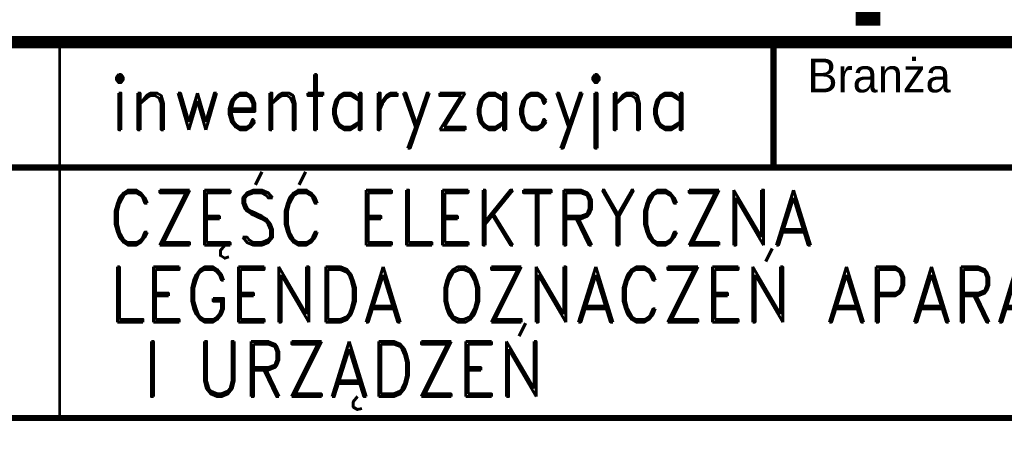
# Model space of a CAD drawing. Header units: millimetres. Extents: x 947 to 1808, y 151 to 525.
# Tile 22 of 27: x 1640 to 1680, y 174 to 191. Entities that reach past the tile are written whole.
import ezdxf
from ezdxf.enums import TextEntityAlignment as Align

# ---------------------------------------------------------------- set-up
doc = ezdxf.new("R2010")
doc.units = ezdxf.units.MM
doc.header["$LTSCALE"] = 15
doc.linetypes.add('DOT2', pattern=[0.125, 0, -0.125])
doc.styles.add('ROMAND', font='romand.shx')

# ---------------------------------------------------------------- blocks, each defined once
blk = doc.blocks.new('A3-grafiko')
at = {"const_width": 0.51}
blk.add_lwpolyline([(24, 5), (410, 5), (410, 36.601), (24, 36.601)], close=True, dxfattribs=at)
at = {"linetype": 'DOT2', "const_width": 0.102}
blk.add_lwpolyline([(247.409, 21.31), (247.409, 36.601)], dxfattribs=at)
at = {"const_width": 0.255}
for points in [[(276.461, 31.504), (276.461, 36.601)], [(235.686, 31.504), (317.236, 31.504)], [(235.686, 21.31), (317.236, 21.31)]]:
    blk.add_lwpolyline(points, dxfattribs=at)
blk.add_text('Branża', height=1.3762).set_placement((277.836, 34.562))
at = {"color": 250, "style": 'ROMAND', "width": 0.9}
for tag, p, height in [('OPRACOWAŁ', (37.102, 33.56), 2), ('BRANŻA', (290.245, 33.04), 2.243), ('ZMIANA1', (109.377, 33.461), 2), ('ZMIANA2', (155.377, 33.461), 2), ('ZMIANA3', (201.377, 33.461), 2), ('RODZAJ_DOK', (249.47, 33.04), 2.243), ('NAZWA_ZAKŁADU', (375.799, 32.733), 2.243), ('DATA1', (83.569, 32.976), 2), ('OZN_DOK1', (326.144, 32.248), 2.243), ('SPRAWDZIŁ', (37.102, 29.56), 2), ('ZM1_WPROW', (104.855, 29.7), 2), ('ZM2_WPROW', (150.855, 29.7), 2), ('ZM3_WPROW', (196.855, 29.7), 2), ('DATA', (136.056, 29.294), 2), ('DATA', (182.056, 29.294), 2), ('DATA', (228.056, 29.294), 2), ('DATA2', (83.569, 28.976), 2), ('OZN_DOK2', (326.144, 28.407), 2.243), ('NAZWA_OBIEKTU', (375.799, 28.314), 2.243), ('ZATWIERDZIŁ', (37.102, 25.56), 2), ('ZM1_ZATW', (104.855, 25.7), 2), ('ZM2_ZATW', (150.855, 25.7), 2), ('ZM3_ZATW', (196.855, 25.7), 2), ('DATA', (136.056, 25.294), 2), ('DATA', (182.056, 25.294), 2), ('DATA', (228.056, 25.294), 2), ('DATA3', (83.569, 24.976), 2), ('NAZWA_PRAC', (337.117, 22.562), 2.243), ('OPIS_ZM_1', (98.413, 19.262), 1.5), ('OPIS_ZM_2', (144.413, 19.262), 1.5), ('OPIS_ZM_3', (190.413, 19.262), 1.5), ('OPIS_ZM_1', (98.413, 16.762), 1.5), ('OPIS_ZM_2', (144.413, 16.762), 1.5), ('OPIS_ZM_3', (190.413, 16.762), 1.5), ('144', (401.641, 15.998), 2.243), ('1:1', (368.283, 15.073), 2.243), ('1', (392.026, 15.36), 2.243), ('OPIS_ZM_1', (98.413, 14.262), 1.5), ('OPIS_ZM_2', (144.413, 14.262), 1.5), ('OPIS_ZM_3', (190.413, 14.262), 1.5), ('00', (381.556, 12.667), 2.243), ('APLIKACJA', (392.026, 7.205), 2), ('A3', (368.283, 6.918), 2.243)]:
    blk.add_attdef(tag, p, '', height=height, dxfattribs=at)
at = {"color": 1, "style": 'ROMAND'}
for tag, p, height, width in [('TYTUL_1', (249.411, 28.343), 2.243, 0.9), ('TYTUL_2', (249.411, 25.217), 2.243, 0.9), ('TYTUL_3', (249.411, 22.185), 2.243, 0.9), ('PLIK', (37.723, 6.22), 1.8, 0.8)]:
    blk.add_attdef(tag, p, '', height=height, dxfattribs=dict(at, width=width))
blk.add_attdef('NUMER_RYS', text='', height=2.345, dxfattribs=at).set_placement((403.569, 22.948), align=Align.RIGHT)
at = {"color": 250, "style": 'ROMAND', "width": 0.9, "flags": 2}
for tag, p in [('ZAMAWIAJĄCY', (36.801, 20.951)), ('NR_UMOWY', (36.801, 15.674)), ('NAZWA_PROJEKTU', (36.801, 10.726))]:
    blk.add_attdef(tag, p, '', height=2.243, dxfattribs=at)
at = {"color": 1, "style": 'ROMAND', "width": 0.9}
blk.add_attdef('NR_DOK', text='', height=2.548, dxfattribs=at).set_placement((341.162, 12.857), align=Align.CENTER)

msp = doc.modelspace()

# ---------------------------------------------------------------- linework, layer by layer
at = {"const_width": 1}
msp.add_lwpolyline([(1674.561, 436.911), (1674.561, 190.996)], dxfattribs=at)

# ---------------------------------------------------------------- block references
ref = msp.add_blockref('A3-grafiko', (1394.26, 153.721))
ref.add_attrib('TYTUL_1', 'CZĘŚĆ ELEKTRYCZNA', (1643.671, 182.064), dxfattribs={"color": 1, "height": 2.24264, "style": 'ROMAND', "width": 0.9})
ref.add_attrib('TYTUL_2', 'LEGENDA OZNACZEŃ APARATURY', (1643.671, 178.937), dxfattribs={"color": 1, "height": 2.24264, "style": 'ROMAND', "width": 0.9})
ref.add_attrib('TYTUL_3', ' I URZĄDZEŃ', (1643.671, 175.905), dxfattribs={"color": 1, "height": 2.24264, "style": 'ROMAND', "width": 0.9})
ref.add_attrib('RODZAJ_DOK', 'inwentaryzacyjna', (1643.729, 186.76), dxfattribs={"color": 250, "height": 2.24264, "style": 'ROMAND', "width": 0.9})

doc.saveas('drawing.dxf')
